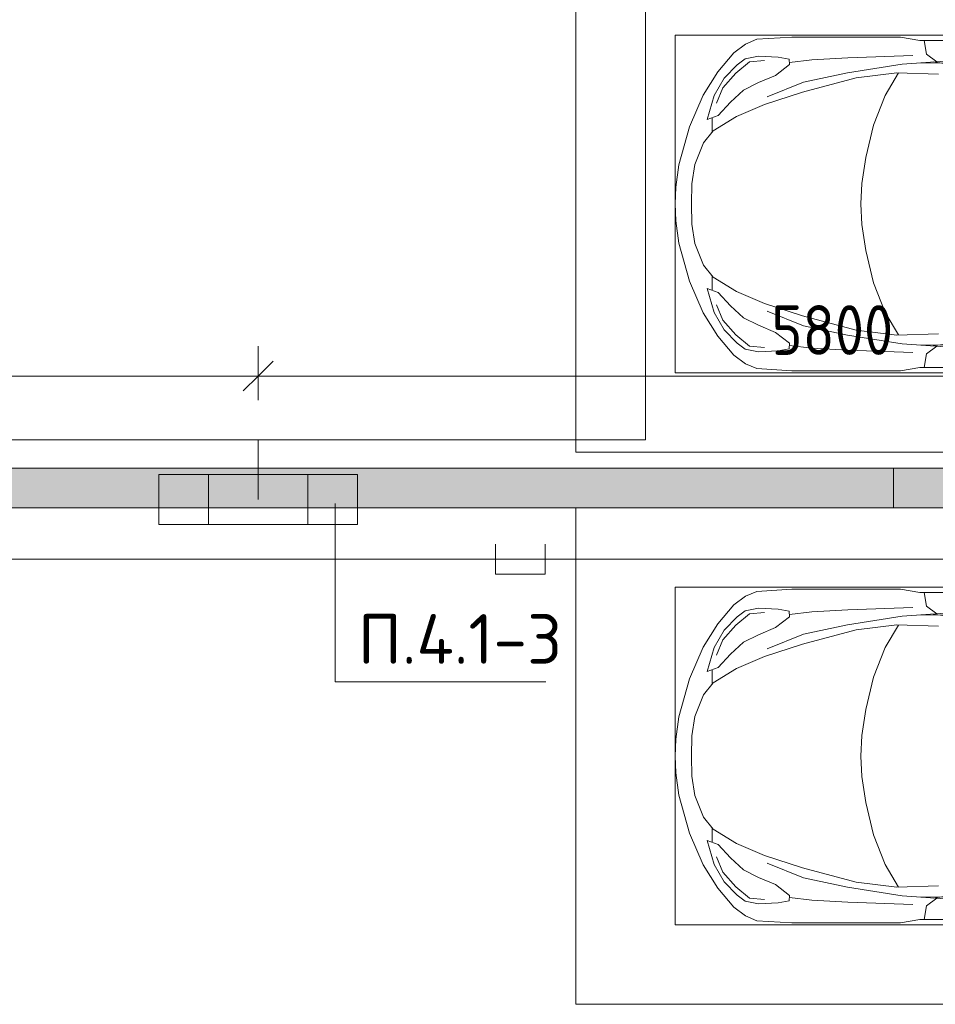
# Model space of a CAD drawing. Header units: millimetres. Extents: x -32229 to 170644, y -13689 to 125138.
# Tile 228 of 256: x 48635 to 53245, y 53350 to 58307. Entities that reach past the tile are written whole.
import ezdxf

# ---------------------------------------------------------------- set-up
doc = ezdxf.new("R2010")
doc.units = ezdxf.units.MM
for name, color, linetype, lineweight in [('A-ANNO-DIMS', 7, 'Continuous', 9), ('A-ANNO-DIMS-200', 7, 'Continuous', 9), ('A-ANNO-NOTE', 7, 'Continuous', 18), ('A-DETL-GENF', 7, 'Continuous', 18), ('A-DETL-THIN', 7, 'Continuous', 9), ('A-FLOR', 7, 'Continuous', 18), ('C-PRKG', 7, 'Continuous', 18), ('G-ANNO-TEXT', 7, 'Continuous', 9), ('M-EQPM', 7, 'Continuous', 18)]:
    doc.layers.add(name, color=color, linetype=linetype, lineweight=lineweight)
doc.layers.add('A-DETL', color=7, linetype='Continuous', lineweight=9, true_color=0x00a600)
doc.styles.add('GOST Common_6', font='GOST_Common.ttf', dxfattribs={"width": 0.9, "height": 250})
doc.styles.add('ISOCPEUR', font='isocpeur.ttf', dxfattribs={"height": 250})
doc.dimstyles.new('ГОСТ_2_5_мм2', dxfattribs={"dimscale": 304.8, "dimtxt": 251.428749, "dimasz": 0.492126, "dimexe": 0.492126, "dimexo": 0.656168, "dimgap": 0.098425, "dimtad": 1, "dimdec": 0, "dimdsep": 46, "dimtxsty": 'GOST Common_6', "dimblk1": 'OBLIQUE', "dimblk2": 'OBLIQUE', "dimsah": 1, "dimcen": 0.09, "dimazin": 2, "dimtfac": 1, "dimtdec": 4, "dimtix": 1, "dimtmove": 0, "dimatfit": 3, "dimfxl": 1, "dimtvp": 1, "dimtolj": 1, "dimtzin": 0, "dimarcsym": 2})

# ---------------------------------------------------------------- blocks, each defined once
blk = doc.blocks.new('АР_Машиноместо - 5300x2500_С-V13--01 ЭО')
at = {"layer": 'A-DETL-GENF', "color": 253, "lineweight": 13, "true_color": 0xaaaaaa}
for p, q in [((1052.6, -517.5), (861.8, -571.6)), ((1165.1, -503.1), (1052.6, -517.5)), ((1250, -500), (1165.1, -503.1)), ((1250, -500), (1334.9, -503.1)), ((1334.9, -503.1), (1447.4, -517.5)), ((1447.4, -517.5), (1638.2, -571.6)), ((861.8, -571.6), (701.8, -640.4)), ((1148.8, -583), (1050.7, -599.4)), ((1250, -581.6), (1148.8, -583)), ((1250, -581.6), (1351.2, -583)), ((1351.2, -583), (1449.3, -599.4)), ((1638.2, -571.6), (1798.2, -640.4)), ((701.8, -640.4), (584.4, -714.6)), ((941.4, -642.2), (881.5, -691.6)), ((1050.7, -599.4), (941.4, -642.2)), ((1449.3, -599.4), (1558.6, -642.2)), ((1558.6, -642.2), (1618.5, -691.6)), ((1798.2, -640.4), (1915.6, -714.6)), ((824.6, -660.9), (703.5, -696.4)), ((804.5, -715.7), (824.6, -660.9)), ((881.5, -691.6), (809.1, -809.4)), ((888.4, -685.9), (815.2, -686.6)), ((1611.6, -685.9), (1684.8, -686.6)), ((1618.5, -691.6), (1690.9, -809.4)), ((1695.5, -715.7), (1675.4, -660.9)), ((1675.4, -660.9), (1796.5, -696.4)), ((584.4, -714.6), (489, -795.6)), ((703.5, -696.4), (616.5, -746.4)), ((737.5, -778.3), (804.5, -715.7)), ((1762.5, -778.3), (1695.5, -715.7)), ((1796.5, -696.4), (1883.5, -746.4)), ((1915.6, -714.6), (2011, -795.6)), ((616.5, -746.4), (550, -812.3)), ((677.4, -843.7), (737.5, -778.3)), ((1822.6, -843.7), (1762.5, -778.3)), ((1883.5, -746.4), (1950, -812.3)), ((489, -795.6), (445.9, -853.1)), ((550, -812.3), (519.1, -851.5)), ((809.1, -809.4), (749.2, -950.3)), ((1690.9, -809.4), (1750.8, -950.3)), ((1950, -812.3), (1980.9, -851.5)), ((2011, -795.6), (2054.1, -853.1)), ((445.9, -853.1), (420.9, -910.7)), ((519.1, -851.5), (505.7, -920)), ((639.1, -920), (677.4, -843.7)), ((1860.9, -920), (1822.6, -843.7)), ((1980.9, -851.5), (1994.3, -920)), ((2054.1, -853.1), (2079.1, -910.7)), ((420.9, -910.7), (409.5, -1087)), ((505.7, -920), (510.2, -1018.7)), ((603.4, -1004.8), (639.1, -920)), ((1896.6, -1004.8), (1860.9, -920)), ((1994.3, -920), (1989.8, -1018.7)), ((2079.1, -910.7), (2090.5, -1087)), ((749.2, -950.3), (687.4, -1141)), ((1750.8, -950.3), (1812.6, -1141)), ((510.2, -1018.7), (521.5, -1074.5)), ((548.5, -1076.2), (603.4, -1004.8)), ((1951.5, -1076.2), (1896.6, -1004.8)), ((1989.8, -1018.7), (1978.5, -1074.5)), ((409.5, -1087), (410.6, -1634.2)), ((521.5, -1074.5), (548.5, -1076.2)), ((1978.5, -1074.5), (1951.5, -1076.2)), ((2090.5, -1087), (2089.4, -1634.2)), ((687.4, -1141), (615.4, -1410.3)), ((1812.6, -1141), (1884.6, -1410.3)), ((615.4, -1410.3), (589.4, -1615.5)), ((1146.9, -1439.4), (1250, -1434.1)), ((1353.1, -1439.4), (1250, -1434.1)), ((1884.6, -1410.3), (1910.6, -1615.5)), ((852.8, -1499), (1016.6, -1459.9)), ((1016.6, -1459.9), (1146.9, -1439.4)), ((1483.4, -1459.9), (1353.1, -1439.4)), ((1647.2, -1499), (1483.4, -1459.9)), ((703.6, -1557.1), (852.8, -1499)), ((1796.4, -1557.1), (1647.2, -1499)), ((590.4, -1624.3), (703.6, -1557.1)), ((1909.6, -1624.3), (1796.4, -1557.1)), ((410.6, -1634.2), (426.5, -1730.9)), ((589.4, -1615.5), (595.8, -1824.8)), ((1910.6, -1615.5), (1904.2, -1824.8)), ((2089.4, -1634.2), (2073.5, -1730.9)), ((546.5, -1642.6), (530.6, -1857.6)), ((1953.5, -1642.6), (1969.4, -1857.6)), ((426.5, -1730.9), (427.5, -1943)), ((540.9, -1993.7), (539.8, -1733.1)), ((1959.1, -1993.7), (1960.2, -1733.1)), ((2073.5, -1730.9), (2072.5, -1943)), ((495, -1765.3), (426.6, -1753.4)), ((533.6, -1816.8), (495, -1765.3)), ((1966.4, -1816.8), (2005, -1765.3)), ((2005, -1765.3), (2073.4, -1753.4)), ((597, -2231), (535, -1798.3)), ((1903, -2231), (1965, -1798.3))]:
    blk.add_line(p, q, dxfattribs=at)
at = {"layer": 'A-DETL-GENF', "color": 254, "lineweight": 13, "true_color": 0xd4d4d4}
for p, q in [((664.7, -739.9), (591.7, -805)), ((742.6, -707.8), (664.7, -739.9)), ((1757.4, -707.8), (1835.3, -739.9)), ((1835.3, -739.9), (1908.3, -805)), ((591.7, -805), (534.5, -874.4)), ((1908.3, -805), (1965.5, -874.4)), ((534.5, -874.4), (528.1, -949.5)), ((1965.5, -874.4), (1971.9, -949.5)), ((710.2, -962.8), (636.7, -1146)), ((1789.8, -962.8), (1863.3, -1146)), ((537.4, -1076.1), (524.9, -1188.6)), ((1962.6, -1076.1), (1975.1, -1188.6)), ((524.9, -1188.6), (513.9, -1368.9)), ((636.7, -1146), (590.3, -1367.8)), ((1863.3, -1146), (1909.7, -1367.8)), ((1975.1, -1188.6), (1986.1, -1368.9)), ((513.9, -1368.9), (502.3, -1696.3)), ((590.3, -1367.8), (546.5, -1642.6)), ((1909.7, -1367.8), (1953.5, -1642.6)), ((1986.1, -1368.9), (1997.7, -1696.3))]:
    blk.add_line(p, q, dxfattribs=at)
at = {"layer": 'C-PRKG', "color": 253, "lineweight": 13, "true_color": 0xaaaaaa}
for p, q in [((2500, 0), (0, 0)), ((0, 0), (0, -5300)), ((400, -500), (400, -4800)), ((400, -500), (2100, -500)), ((2100, -500), (2100, -4800))]:
    blk.add_line(p, q, dxfattribs=at)
blk = doc.blocks.new('АР_Машиноместо - 5300x2500_С-V11--01 ЭО')
at = {"layer": 'A-DETL-GENF', "color": 253, "lineweight": 13, "true_color": 0xaaaaaa}
for p, q in [((597, 2231), (535, 1798.3)), ((1903, 2231), (1965, 1798.3)), ((540.9, 1993.7), (539.8, 1733.1)), ((1959.1, 1993.7), (1960.2, 1733.1)), ((426.5, 1730.9), (427.5, 1943)), ((2073.5, 1730.9), (2072.5, 1943)), ((546.5, 1642.6), (530.6, 1857.6)), ((1953.5, 1642.6), (1969.4, 1857.6)), ((533.6, 1816.8), (495, 1765.3)), ((589.4, 1615.5), (595.8, 1824.8)), ((1910.6, 1615.5), (1904.2, 1824.8)), ((1966.4, 1816.8), (2005, 1765.3)), ((495, 1765.3), (426.6, 1753.4)), ((2005, 1765.3), (2073.4, 1753.4)), ((410.6, 1634.2), (426.5, 1730.9)), ((2089.4, 1634.2), (2073.5, 1730.9)), ((409.5, 1087), (410.6, 1634.2)), ((615.4, 1410.3), (589.4, 1615.5)), ((590.4, 1624.3), (703.6, 1557.1)), ((1909.6, 1624.3), (1796.4, 1557.1)), ((1884.6, 1410.3), (1910.6, 1615.5)), ((2090.5, 1087), (2089.4, 1634.2)), ((703.6, 1557.1), (852.8, 1499)), ((1796.4, 1557.1), (1647.2, 1499)), ((852.8, 1499), (1016.6, 1459.9)), ((1647.2, 1499), (1483.4, 1459.9)), ((1016.6, 1459.9), (1146.9, 1439.4)), ((1146.9, 1439.4), (1250, 1434.1)), ((1353.1, 1439.4), (1250, 1434.1)), ((1483.4, 1459.9), (1353.1, 1439.4)), ((687.4, 1141), (615.4, 1410.3)), ((1812.6, 1141), (1884.6, 1410.3)), ((749.2, 950.3), (687.4, 1141)), ((1750.8, 950.3), (1812.6, 1141)), ((420.9, 910.7), (409.5, 1087)), ((510.2, 1018.7), (521.5, 1074.5)), ((521.5, 1074.5), (548.5, 1076.2)), ((548.5, 1076.2), (603.4, 1004.8)), ((1951.5, 1076.2), (1896.6, 1004.8)), ((1978.5, 1074.5), (1951.5, 1076.2)), ((1989.8, 1018.7), (1978.5, 1074.5)), ((2079.1, 910.7), (2090.5, 1087)), ((505.7, 920), (510.2, 1018.7)), ((603.4, 1004.8), (639.1, 920)), ((1896.6, 1004.8), (1860.9, 920)), ((1994.3, 920), (1989.8, 1018.7)), ((809.1, 809.4), (749.2, 950.3)), ((1690.9, 809.4), (1750.8, 950.3)), ((445.9, 853.1), (420.9, 910.7)), ((519.1, 851.5), (505.7, 920)), ((639.1, 920), (677.4, 843.7)), ((1860.9, 920), (1822.6, 843.7)), ((1980.9, 851.5), (1994.3, 920)), ((2054.1, 853.1), (2079.1, 910.7)), ((489, 795.6), (445.9, 853.1)), ((550, 812.3), (519.1, 851.5)), ((677.4, 843.7), (737.5, 778.3)), ((1822.6, 843.7), (1762.5, 778.3)), ((1950, 812.3), (1980.9, 851.5)), ((2011, 795.6), (2054.1, 853.1)), ((584.4, 714.6), (489, 795.6)), ((616.5, 746.4), (550, 812.3)), ((881.5, 691.6), (809.1, 809.4)), ((1618.5, 691.6), (1690.9, 809.4)), ((1883.5, 746.4), (1950, 812.3)), ((1915.6, 714.6), (2011, 795.6)), ((703.5, 696.4), (616.5, 746.4)), ((737.5, 778.3), (804.5, 715.7)), ((1762.5, 778.3), (1695.5, 715.7)), ((1796.5, 696.4), (1883.5, 746.4)), ((701.8, 640.4), (584.4, 714.6)), ((824.6, 660.9), (703.5, 696.4)), ((804.5, 715.7), (824.6, 660.9)), ((1695.5, 715.7), (1675.4, 660.9)), ((1675.4, 660.9), (1796.5, 696.4)), ((1798.2, 640.4), (1915.6, 714.6)), ((888.4, 685.9), (815.2, 686.6)), ((941.4, 642.2), (881.5, 691.6)), ((1558.6, 642.2), (1618.5, 691.6)), ((1611.6, 685.9), (1684.8, 686.6)), ((861.8, 571.6), (701.8, 640.4)), ((1050.7, 599.4), (941.4, 642.2)), ((1148.8, 583), (1050.7, 599.4)), ((1351.2, 583), (1449.3, 599.4)), ((1449.3, 599.4), (1558.6, 642.2)), ((1638.2, 571.6), (1798.2, 640.4)), ((1052.6, 517.5), (861.8, 571.6)), ((1250, 581.6), (1148.8, 583)), ((1250, 581.6), (1351.2, 583)), ((1447.4, 517.5), (1638.2, 571.6)), ((1165.1, 503.1), (1052.6, 517.5)), ((1250, 500), (1165.1, 503.1)), ((1250, 500), (1334.9, 503.1)), ((1334.9, 503.1), (1447.4, 517.5))]:
    blk.add_line(p, q, dxfattribs=at)
at = {"layer": 'A-DETL-GENF', "color": 254, "lineweight": 13, "true_color": 0xd4d4d4}
for p, q in [((513.9, 1368.9), (502.3, 1696.3)), ((1986.1, 1368.9), (1997.7, 1696.3)), ((590.3, 1367.8), (546.5, 1642.6)), ((1909.7, 1367.8), (1953.5, 1642.6)), ((524.9, 1188.6), (513.9, 1368.9)), ((636.7, 1146), (590.3, 1367.8)), ((1863.3, 1146), (1909.7, 1367.8)), ((1975.1, 1188.6), (1986.1, 1368.9)), ((537.4, 1076.1), (524.9, 1188.6)), ((710.2, 962.8), (636.7, 1146)), ((1789.8, 962.8), (1863.3, 1146)), ((1962.6, 1076.1), (1975.1, 1188.6)), ((534.5, 874.4), (528.1, 949.5)), ((1965.5, 874.4), (1971.9, 949.5)), ((591.7, 805), (534.5, 874.4)), ((1908.3, 805), (1965.5, 874.4)), ((664.7, 739.9), (591.7, 805)), ((1835.3, 739.9), (1908.3, 805)), ((742.6, 707.8), (664.7, 739.9)), ((1757.4, 707.8), (1835.3, 739.9))]:
    blk.add_line(p, q, dxfattribs=at)
at = {"layer": 'C-PRKG', "color": 253, "lineweight": 13, "true_color": 0xaaaaaa}
for p, q in [((0, 0), (0, 5300)), ((2500, 0), (2500, 5300)), ((400, 500), (400, 4800)), ((2100, 500), (2100, 4800)), ((400, 500), (2100, 500)), ((2500, 0), (0, 0))]:
    blk.add_line(p, q, dxfattribs=at)
blk = doc.blocks.new('АР_Лоток - 200х100h_ЛВ1-7517506--01 ЭО')
at = {"layer": 'M-EQPM', "lineweight": 13, "true_color": 0xf3f3f3}
blk.add_hatch(color=7, dxfattribs=at).paths.add_polyline_path([(13740.3, -100), (14100, -100), (14100, 100), (0, 100), (1.6, -100), (5715.4, -100)])
at = {"layer": 'M-EQPM', "color": 253, "lineweight": 13, "true_color": 0xaaaaaa}
blk.add_line((14100, -100), (14100, 100), dxfattribs=at)
blk = doc.blocks.new('АР_Лоток - 200х100h_L_1000_с вертик_отводом_ЛВ3-V158--01 ЭО')
at = {"layer": 'M-EQPM', "lineweight": 13, "true_color": 0xf3f3f3}
h = blk.add_hatch(color=7, dxfattribs=at)
h.paths.add_polyline_path([(28.4, 100), (0, 100), (0, -100), (1000, -100), (1000, 100), (163.4, 100)])
h.paths.add_polyline_path([(163.4, 70), (178.4, 70), (178.4, -80), (28.4, -80), (28.4, 70)])
at = {"layer": 'M-EQPM', "color": 253, "lineweight": 13, "true_color": 0xaaaaaa}
for p, q in [((0, 100), (0, -100)), ((1000, -100), (1000, 100))]:
    blk.add_line(p, q, dxfattribs=at)
blk = doc.blocks.new('Наметкина 10_РД_АР_П_rvt-1--01 ЭО')
at = {"layer": 'A-FLOR', "color": 253, "lineweight": 13, "true_color": 0xaaaaaa}
for p, q in [((38935.2, 56050), (54035.3, 56050)), ((54035.3, 55850), (38935.3, 55850))]:
    blk.add_line(p, q, dxfattribs=at)
at = {"layer": 'C-PRKG', "color": 253, "lineweight": 13, "true_color": 0xaaaaaa}
for name, p, rotation in [('АР_Машиноместо - 5300x2500_С-V13--01 ЭО', (51435.3, 56129.3), 90.00000000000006), ('АР_Машиноместо - 5300x2500_С-V11--01 ЭО', (51435.3, 55850), 270.0000000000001)]:
    blk.add_blockref(name, p, dxfattribs=dict(at, rotation=rotation))
at = {"layer": 'M-EQPM', "color": 253, "lineweight": 13, "true_color": 0xaaaaaa}
blk.add_blockref('АР_Лоток - 200х100h_ЛВ1-7517506--01 ЭО', (38933.7, 55950), dxfattribs=at)
at = {"layer": 'M-EQPM', "color": 253, "lineweight": 13, "true_color": 0xaaaaaa, "rotation": 180}
blk.add_blockref('АР_Лоток - 200х100h_L_1000_с вертик_отводом_ЛВ3-V158--01 ЭО', (54033.7, 55950), dxfattribs=at)
blk = doc.blocks.new('DIMBLOCK239--01 ЭО')
at = {"layer": 'A-ANNO-DIMS-200'}
for p, q in [((44035.2, 56093.7), (44035.2, 56662.8)), ((49835.7, 56391.2), (49835.7, 56662.8)), ((44035.2, 56512.8), (44110.2, 56587.8)), ((49835.7, 56512.8), (49910.7, 56587.8)), ((44035.2, 56512.8), (43960.2, 56437.8)), ((44035.2, 56512.8), (49835.7, 56512.8)), ((44035.2, 56512.8), (44035.2, 56093.7)), ((49835.7, 56512.8), (49760.7, 56437.8)), ((49835.7, 56512.8), (49835.7, 56391.2))]:
    blk.add_line(p, q, dxfattribs=at)
at = {"layer": 'A-ANNO-DIMS-200', "color": 0, "insert": (46620.1, 56869.6), "char_height": 250, "width": 756.843, "attachment_point": 1, "line_spacing_factor": 1.022761, "style": 'GOST Common_6'}
blk.add_mtext('5800', dxfattribs=at)
blk = doc.blocks.new('_Oblique')
at = {"color": 0, "linetype": 'ByBlock', "lineweight": -2}
blk.add_line((-0.5, -0.5), (0.5, 0.5), dxfattribs=at)
blk = doc.blocks.new('DIMBLOCK240--01 ЭО')
at = {"layer": 'A-ANNO-DIMS-200'}
for p, q in [((49835.7, 56391.2), (49835.7, 56662.8)), ((55635.6, 56091.2), (55635.6, 56662.8)), ((49835.7, 56512.8), (49910.7, 56587.8)), ((55635.6, 56512.8), (55710.6, 56587.8)), ((49835.7, 56512.8), (49760.7, 56437.8)), ((49835.7, 56512.8), (55635.6, 56512.8)), ((49835.7, 56512.8), (49835.7, 56391.2)), ((55635.6, 56512.8), (55560.6, 56437.8)), ((55635.6, 56512.8), (55635.6, 56091.2))]:
    blk.add_line(p, q, dxfattribs=at)
at = {"layer": 'A-ANNO-DIMS-200', "color": 0, "insert": (52420.3, 56869.6), "char_height": 250, "width": 756.843, "attachment_point": 1, "line_spacing_factor": 1.022761, "style": 'GOST Common_6'}
blk.add_mtext('5800', dxfattribs=at)

msp = doc.modelspace()

# ---------------------------------------------------------------- linework, layer by layer
at = {"layer": 'A-ANNO-NOTE', "color": 1, "lineweight": 9, "true_color": 0xff0000}
for p, q in [((49335.7, 56018.1), (50335.7, 56018.1)), ((49335.7, 55765.4), (49335.7, 56018.1)), ((49585.7, 55765.4), (49585.7, 56018.1)), ((50085.7, 56018.1), (50085.7, 55765.4)), ((50335.7, 56018.1), (50335.7, 55765.4)), ((50335.7, 55765.4), (49335.7, 55765.4))]:
    msp.add_line(p, q, dxfattribs=at)
at = {"layer": 'A-DETL', "color": 1, "true_color": 0xff0000}
for p, q in [((51785.3, 60266.2), (51785.3, 56191.2)), ((51785.3, 56191.2), (35585.3, 56191.2)), ((49835.7, 55891.2), (49835.7, 56191.2))]:
    msp.add_line(p, q, dxfattribs=at)
at = {"layer": 'A-DETL', "color": 5, "true_color": 0x0000ff}
for p, q in [((51031.2, 55666.2), (51031.2, 55516.2)), ((51281.2, 55516.2), (51281.2, 55666.2)), ((55635.6, 55591.2), (44035.2, 55591.2)), ((51031.2, 55516.2), (51281.2, 55516.2))]:
    msp.add_line(p, q, dxfattribs=at)
at = {"layer": 'A-DETL-THIN'}
for q in [(50223.9, 55871.6), (51283.9, 54974.1)]:
    msp.add_line((50223.9, 54974.1), q, dxfattribs=at)

# ---------------------------------------------------------------- block references
at = {"lineweight": 5}
msp.add_blockref('Наметкина 10_РД_АР_П_rvt-1--01 ЭО', (0, 0), dxfattribs=at)

# ---------------------------------------------------------------- texts
at = {"layer": 'G-ANNO-TEXT', "insert": (50337.9, 55314.4), "char_height": 250, "width": 1042.32, "attachment_point": 1, "line_spacing_factor": 1.139951, "style": 'ISOCPEUR'}
msp.add_mtext('\\pt600,1200,1800,2400,3000,3600,4200,4800,5400,6000,6600,7200,7800,8400,9000,9600,10200,10800,11400,12000,12600,13200,13800,14400,15000,15600,16200,16800,17400,18000,18600,19200;П.4.1-3', dxfattribs=at)

# ---------------------------------------------------------------- dimensions: what is measured, and where the dimension line sits
at = {"layer": 'A-ANNO-DIMS'}
for base, p1, p2, override, picture, middle in [((49835.697, 56512.8479), (44035.199, 55893.6638), (49835.697, 56191.1624), {"dimpost": '<>', "dimfxl": 5808.122093}, 'DIMBLOCK239--01 ЭО', (46935.448, 56667.8479)), ((55635.6, 56512.8), (49835.7, 56191.2), (55635.6, 55891.2), {"dimpost": '<>', "dimfxl": 5807.61284}, 'DIMBLOCK240--01 ЭО', (52735.6, 56667.8))]:
    dim = msp.add_linear_dim(base=base, p1=p1, p2=p2, dimstyle='ГОСТ_2_5_мм2', override=override, dxfattribs=at)
    dim.commit()
    dim.dimension.update_dxf_attribs({"geometry": picture, "text_midpoint": middle})

doc.saveas('drawing.dxf')
